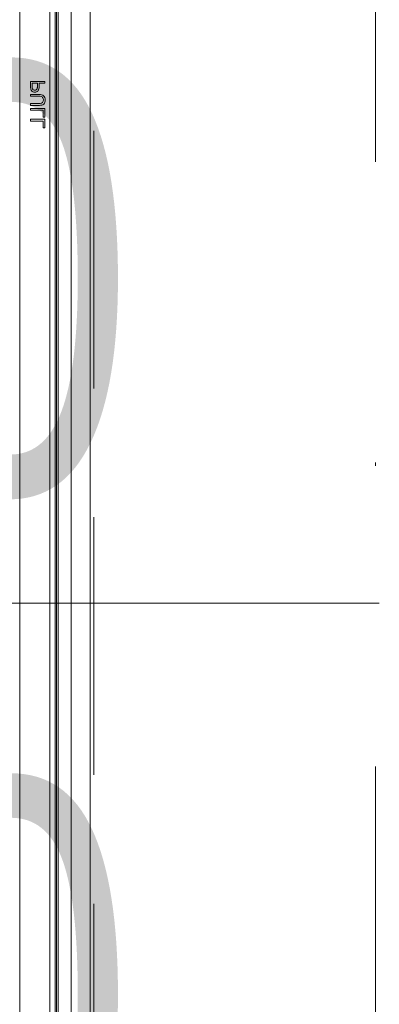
# Model space of a CAD drawing. Header units: inches. Extents: x 67014 to 70164, y -40762 to -35657.
# Tile 30 of 55: x 68717 to 68727, y -39890 to -39861. Entities that reach past the tile are written whole.
import ezdxf

# ---------------------------------------------------------------- set-up
doc = ezdxf.new("R2010")
doc.units = ezdxf.units.IN
doc.header["$MEASUREMENT"] = 0
doc.linetypes.add('DASHDOT', pattern=[1, 0.5, -0.25, 0, -0.25])
doc.linetypes.add('HIDDEN', pattern=[0.375, 0.25, -0.125])
for name, color, linetype, lineweight in [('p--drzwi', 251, 'Continuous', 0), ('p--klimatyzator', 30, 'Continuous', 15), ('p--opis drzwi', 252, 'Continuous', 0), ('p--osie konstr', 7, 'DASHDOT', 15), ('p--podciąg', 7, 'Continuous', 0)]:
    doc.layers.add(name, color=color, linetype=linetype, lineweight=lineweight)
doc.styles.add('STYL-1', font='arial.ttf', dxfattribs={"width": 0.75})

# ---------------------------------------------------------------- blocks, each defined once
blk = doc.blocks.new('drzwi-90-100')
blk.add_arc((10.8, 3.225), 84.153, 359.52334, 90.47666)
blk = doc.blocks.new('A$C66B7A3C4')
at = {"layer": 'p--klimatyzator', "lineweight": 15}
for p, q in [((0.557, 85.44), (0.557, 43.5)), ((0.932, 43.5), (0.932, 85.44)), ((0.987, 1.56), (0.987, 85.44)), ((1.019, 84.083), (1.019, 2.917)), ((1.18, 3.822), (1.18, 83.178)), ((2.055, 83.178), (2.055, 57.846)), ((1.323, 58.21), (1.323, 58.264)), ((1.739, 57.885), (1.739, 57.832)), ((1.739, 57.62), (1.739, 57.567)), ((2.055, 57.557), (2.055, 57.765)), ((1.323, 57.226), (1.323, 57.48)), ((1.372, 57.426), (1.372, 57.226)), ((1.739, 57.48), (1.739, 57.426)), ((2.055, 57.477), (2.055, 29.523)), ((1.323, 56.912), (1.323, 57.165)), ((1.372, 57.111), (1.372, 56.912)), ((1.739, 57.165), (1.739, 57.111)), ((0.557, 43.5), (0.557, 1.56)), ((0.932, 1.56), (0.932, 43.5))]:
    blk.add_line(p, q, dxfattribs=at)
for points, knots in [([(0.003, 86.874), (0.003, 86.176), (0.003, 85.478), (0.003, 84.78), (0.003, 84.041), (0.003, 83.301), (0.003, 82.562), (0.003, 81.869), (0.003, 81.176), (0.003, 80.483), (0.003, 79.836), (0.003, 79.189), (0.003, 78.541), (0.003, 77.94), (0.003, 77.339), (0.003, 76.738), (0.003, 76.183), (0.003, 75.627), (0.003, 75.072), (0.003, 74.563), (0.003, 74.054), (0.003, 73.544), (0.003, 73.177), (0.003, 72.809), (0.003, 72.441), (0.003, 72.101), (0.003, 71.762), (0.003, 71.422), (0.003, 71.111), (0.003, 70.8), (0.003, 70.489), (0.003, 70.206), (0.003, 69.923), (0.003, 69.641), (0.003, 69.386), (0.003, 69.132), (0.003, 68.878), (0.003, 68.642), (0.003, 68.406), (0.003, 68.17), (0.003, 67.91), (0.003, 67.651), (0.003, 67.391), (0.003, 67.019), (0.003, 66.648), (0.003, 66.276), (0.003, 65.858), (0.003, 65.44), (0.003, 65.022), (0.003, 64.558), (0.003, 64.094), (0.003, 63.63), (0.003, 63.12), (0.003, 62.61), (0.003, 62.1), (0.003, 61.544), (0.003, 60.987), (0.003, 60.431), (0.003, 59.829), (0.003, 59.226), (0.003, 58.624), (0.003, 57.975), (0.003, 57.326), (0.003, 56.678), (0.003, 56.043), (0.003, 55.407), (0.003, 54.772), (0.003, 54.098), (0.003, 53.424), (0.003, 52.751), (0.003, 52.038), (0.003, 51.325), (0.003, 50.612), (0.003, 49.861), (0.003, 49.109), (0.003, 48.358), (0.003, 47.568), (0.003, 46.777), (0.003, 45.987), (0.003, 45.158), (0.003, 44.329), (0.003, 43.5)], [0, 0, 0, 0, 1, 1, 1, 2, 2, 2, 3, 3, 3, 4, 4, 4, 5, 5, 5, 6, 6, 6, 7, 7, 7, 8, 8, 8, 9, 9, 9, 10, 10, 10, 11, 11, 11, 12, 12, 12, 13, 13, 13, 14, 14, 14, 15, 15, 15, 16, 16, 16, 17, 17, 17, 18, 18, 18, 19, 19, 19, 20, 20, 20, 21, 21, 21, 22, 22, 22, 23, 23, 23, 24, 24, 24, 25, 25, 25, 26, 26, 26, 27, 27, 27, 27]), ([(1.735, 58.049), (1.733, 58.036), (1.729, 58.022), (1.722, 58.01), (1.717, 58.001), (1.711, 57.992), (1.703, 57.985), (1.695, 57.978), (1.686, 57.972), (1.676, 57.967), (1.665, 57.962), (1.653, 57.958), (1.64, 57.956), (1.623, 57.953), (1.606, 57.954), (1.589, 57.957), (1.575, 57.96), (1.561, 57.965), (1.549, 57.972), (1.539, 57.978), (1.53, 57.985), (1.522, 57.994), (1.514, 58.003), (1.508, 58.013), (1.504, 58.024), (1.497, 58.042), (1.494, 58.061), (1.493, 58.08), (1.489, 58.123), (1.492, 58.166), (1.492, 58.21)], [0, 0, 0, 0, 1, 1, 1, 2, 2, 2, 3, 3, 3, 4, 4, 4, 5, 5, 5, 6, 6, 6, 7, 7, 7, 8, 8, 8, 9, 9, 9, 10, 10, 10, 10]), ([(1.541, 58.21), (1.541, 58.17), (1.539, 58.13), (1.541, 58.09), (1.542, 58.079), (1.544, 58.069), (1.547, 58.059), (1.549, 58.051), (1.552, 58.044), (1.556, 58.038), (1.56, 58.031), (1.566, 58.026), (1.572, 58.022), (1.578, 58.018), (1.584, 58.015), (1.59, 58.013), (1.6, 58.01), (1.61, 58.009), (1.62, 58.01), (1.63, 58.01), (1.641, 58.012), (1.651, 58.016), (1.658, 58.019), (1.664, 58.024), (1.669, 58.029), (1.675, 58.034), (1.68, 58.041), (1.683, 58.048), (1.684, 58.05), (1.685, 58.053), (1.686, 58.056)], [0, 0, 0, 0, 1, 1, 1, 2, 2, 2, 3, 3, 3, 4, 4, 4, 5, 5, 5, 6, 6, 6, 7, 7, 7, 8, 8, 8, 9, 9, 9, 10, 10, 10, 10]), ([(1.686, 58.056), (1.69, 58.071), (1.69, 58.086), (1.69, 58.101), (1.69, 58.116), (1.69, 58.13), (1.69, 58.145), (1.69, 58.167), (1.69, 58.188), (1.69, 58.21)], [0, 0, 0, 0, 1, 1, 1, 2, 2, 2, 3, 3, 3, 3]), ([(1.739, 58.264), (1.739, 58.244), (1.739, 58.225), (1.739, 58.205), (1.739, 58.186), (1.739, 58.166), (1.739, 58.147), (1.739, 58.114), (1.741, 58.081), (1.735, 58.049)], [0, 0, 0, 0, 1, 1, 1, 2, 2, 2, 3, 3, 3, 3]), ([(1.739, 57.567), (1.652, 57.567), (1.565, 57.564), (1.478, 57.567), (1.434, 57.569), (1.388, 57.577), (1.357, 57.608), (1.326, 57.639), (1.315, 57.685), (1.316, 57.728), (1.316, 57.772), (1.327, 57.818), (1.359, 57.848), (1.391, 57.877), (1.438, 57.884), (1.481, 57.885), (1.567, 57.888), (1.653, 57.885), (1.739, 57.885)], [0, 0, 0, 0, 1, 1, 1, 2, 2, 2, 3, 3, 3, 4, 4, 4, 5, 5, 5, 6, 6, 6, 6]), ([(1.739, 57.832), (1.686, 57.832), (1.633, 57.832), (1.58, 57.832), (1.527, 57.832), (1.472, 57.84), (1.422, 57.823), (1.396, 57.814), (1.377, 57.792), (1.37, 57.766), (1.363, 57.741), (1.363, 57.713), (1.37, 57.687), (1.376, 57.661), (1.395, 57.639), (1.42, 57.63), (1.445, 57.622), (1.472, 57.62), (1.499, 57.62)], [0, 0, 0, 0, 1, 1, 1, 2, 2, 2, 3, 3, 3, 4, 4, 4, 5, 5, 5, 6, 6, 6, 6]), ([(2.055, 57.765), (2.055, 57.788), (2.055, 57.812), (2.055, 57.834), (2.055, 57.838), (2.055, 57.842), (2.055, 57.846)], [0, 0, 0, 0, 1, 1, 1, 2, 2, 2, 2]), ([(2.055, 57.477), (2.055, 57.498), (2.055, 57.522), (2.055, 57.545), (2.055, 57.549), (2.055, 57.553), (2.055, 57.557)], [0, 0, 0, 0, 1, 1, 1, 2, 2, 2, 2]), ([(0.003, 43.5), (0.003, 42.715), (0.003, 41.93), (0.003, 41.145), (0.003, 40.406), (0.003, 39.667), (0.003, 38.927), (0.003, 38.234), (0.003, 37.541), (0.003, 36.848), (0.003, 36.201), (0.003, 35.554), (0.003, 34.907), (0.003, 34.305), (0.003, 33.704), (0.003, 33.103), (0.003, 32.548), (0.003, 31.993), (0.003, 31.437), (0.003, 30.928), (0.003, 30.419), (0.003, 29.91), (0.003, 29.542), (0.003, 29.174), (0.003, 28.806), (0.003, 28.466), (0.003, 28.127), (0.003, 27.787), (0.003, 27.476), (0.003, 27.165), (0.003, 26.854), (0.003, 26.571), (0.003, 26.289), (0.003, 26.006), (0.003, 25.752), (0.003, 25.497), (0.003, 25.243), (0.003, 25.007), (0.003, 24.771), (0.003, 24.535), (0.003, 24.275), (0.003, 24.016), (0.003, 23.756), (0.003, 23.384), (0.003, 23.013), (0.003, 22.641), (0.003, 22.223), (0.003, 21.805), (0.003, 21.388), (0.003, 20.924), (0.003, 20.46), (0.003, 19.996), (0.003, 19.485), (0.003, 18.975), (0.003, 18.465), (0.003, 17.909), (0.003, 17.353), (0.003, 16.796), (0.003, 16.194), (0.003, 15.591), (0.003, 14.989), (0.003, 14.34), (0.003, 13.692), (0.003, 13.043), (0.003, 12.408), (0.003, 11.773), (0.003, 11.137), (0.003, 10.464), (0.003, 9.79), (0.003, 9.116), (0.003, 8.403), (0.003, 7.69), (0.003, 6.978), (0.003, 6.226), (0.003, 5.475), (0.003, 4.723), (0.003, 3.933), (0.003, 3.143), (0.003, 2.352), (0.003, 1.61), (0.003, 0.868), (0.003, 0.126)], [0, 0, 0, 0, 1, 1, 1, 2, 2, 2, 3, 3, 3, 4, 4, 4, 5, 5, 5, 6, 6, 6, 7, 7, 7, 8, 8, 8, 9, 9, 9, 10, 10, 10, 11, 11, 11, 12, 12, 12, 13, 13, 13, 14, 14, 14, 15, 15, 15, 16, 16, 16, 17, 17, 17, 18, 18, 18, 19, 19, 19, 20, 20, 20, 21, 21, 21, 22, 22, 22, 23, 23, 23, 24, 24, 24, 25, 25, 25, 26, 26, 26, 27, 27, 27, 27])]:
    blk.add_open_spline(points, degree=3, knots=knots, dxfattribs=at)
for points in [[(1.323, 58.264), (1.462, 58.264), (1.601, 58.264), (1.739, 58.264)], [(1.492, 58.21), (1.436, 58.21), (1.379, 58.21), (1.323, 58.21)], [(1.69, 58.21), (1.64, 58.21), (1.591, 58.21), (1.541, 58.21)], [(1.499, 57.62), (1.579, 57.62), (1.659, 57.62), (1.739, 57.62)], [(1.323, 57.48), (1.462, 57.48), (1.601, 57.48), (1.739, 57.48)], [(1.739, 57.426), (1.617, 57.426), (1.494, 57.426), (1.372, 57.426)], [(1.372, 57.226), (1.355, 57.226), (1.339, 57.226), (1.323, 57.226)], [(1.323, 57.165), (1.462, 57.165), (1.601, 57.165), (1.739, 57.165)], [(1.739, 57.111), (1.617, 57.111), (1.494, 57.111), (1.372, 57.111)], [(1.372, 56.912), (1.355, 56.912), (1.339, 56.912), (1.323, 56.912)]]:
    blk.add_open_spline(points, degree=3, dxfattribs=at)

msp = doc.modelspace()

# ---------------------------------------------------------------- linework, layer by layer
at = {"layer": 'p--opis drzwi'}
msp.add_line((68697.185, -39877.861), (68727.185, -39877.861), dxfattribs=at)
at = {"layer": 'p--osie konstr', "linetype": 'DASHDOT', "ltscale": 35}
msp.add_line((68727.073, -40040.511), (68727.073, -39457.311), dxfattribs=at)
at = {"layer": 'p--podciąg', "linetype": 'HIDDEN', "ltscale": 30}
msp.add_line((68718.873, -39927.861), (68718.873, -39827.861), dxfattribs=at)

# ---------------------------------------------------------------- block references
at = {"layer": 'p--drzwi', "xscale": -1, "rotation": 89.99999999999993}
msp.add_blockref('drzwi-90-100', (68727.073, -39827.861), dxfattribs=at)
at = {"layer": 'p--klimatyzator', "color": 2, "linetype": 'Continuous', "lineweight": 60, "xscale": -1}
msp.add_blockref('A$C66B7A3C4', (68718.771, -39920.939), dxfattribs=at)

# ---------------------------------------------------------------- texts
at = {"layer": 'p--opis drzwi', "insert": (68720.088, -39862.16), "char_height": 12.5, "width": 17.2395, "attachment_point": 3, "style": 'STYL-1'}
msp.add_mtext('90\\P200', dxfattribs=at)

doc.saveas('drawing.dxf')
